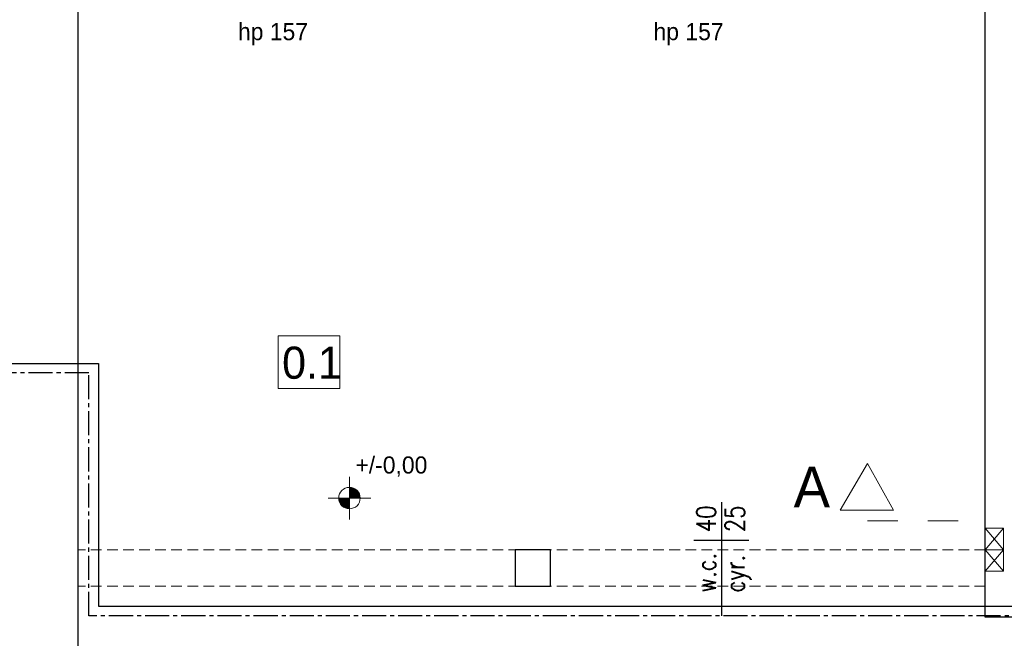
# Model space of a CAD drawing. Extents: x -515158 to -464725, y 20769 to 114053.
# Tile 18 of 69: x -497964 to -488771, y 38340 to 44120. Entities that reach past the tile are written whole.
import ezdxf

# ---------------------------------------------------------------- set-up
doc = ezdxf.new("R2010")
doc.units = 0
doc.header["$MEASUREMENT"] = 0
for name, pattern in [('CENTER2', [1.125, 0.75, -0.125, 0.125, -0.125]), ('DASHDOT', [1, 0.5, -0.25, 0, -0.25]), ('Dashed', [564.444447, 282.222223, -282.222223]), ('Krawędzie ukryte', [150, 100, -50])]:
    doc.linetypes.add(name, pattern=pattern)
doc.layers.add('#opisy', color=7, linetype='Continuous')
for name, color, linetype, lineweight in [('#podkład', 252, 'Continuous', 9), ('INSTALACJA IE_Nr_Pióra__88', 252, 'Continuous', 20), ('INWENT OPISY_Nr_Pióra__21', 252, 'Continuous', 9), ('INWENT OPISY_Nr_Pióra__41', 252, 'Continuous', 15), ('INWENT RZĘDNE_Nr_Pióra__21', 252, 'Continuous', 9), ('INWENT. OKNA_Nr_Pióra__21', 252, 'Continuous', 9), ('INWENT.ŚCIANY_Nr_Pióra__1', 252, 'Continuous', 25), ('IS_Ciepła_woda', 1, 'DASHDOT', 30), ('IS_Cyrkulacja', 223, 'CYRKULACJ1', 30), ('Istniejące stropy_Nr_Pióra__5', 252, 'Continuous', 13)]:
    doc.layers.add(name, color=color, linetype=linetype, lineweight=lineweight)
doc.styles.add('GENERATED_STYLE_3', font='txt')
doc.styles.add('GENERATED_STYLE_4', font='txt')
doc.styles.add('GENERATED_STYLE_7', font='txt')
doc.styles.add('ROMANS', font='romans', dxfattribs={"width": 0.8})
doc.styles.get("Standard").update_dxf_attribs({"font": 'txt', "bigfont": 'BIGFONT.SHX'})
doc.linetypes.add('CYRKULACJ1', pattern='A,2.5,-1.5,["~",Standard,S=1,R=0,X=-0.5,Y=-0.4],-1.5', length=5.5)

# ---------------------------------------------------------------- blocks, each defined once
blk = doc.blocks.new('parter')
at = {"layer": 'INWENT RZĘDNE_Nr_Pióra__21', "linetype": 'Continuous'}
for points in [[(-494884.6, 39649.7), (-494784.6, 39649.7), (-494792.2, 39688), (-494813.9, 39720.4), (-494846.3, 39742.1), (-494884.6, 39749.7)], [(-494884.6, 39649.7), (-494984.6, 39649.7), (-494977, 39611.4), (-494955.3, 39579), (-494922.8, 39557.3), (-494884.6, 39549.7)]]:
    blk.add_hatch(color=252, dxfattribs=at).paths.add_polyline_path(points, flags=0)
at = {"color": 252}
for p, q in [((-495551.4, 40673.1), (-495551.4, 41167.2)), ((-495551.4, 41167.2), (-494975.4, 41167.2)), ((-494975.4, 41167.2), (-494975.4, 40673.1)), ((-494975.4, 40673.1), (-495551.4, 40673.1))]:
    blk.add_line(p, q, dxfattribs=at)
at = {"layer": 'INSTALACJA IE_Nr_Pióra__88', "color": 252, "linetype": 'Continuous'}
for p, q in [((-488778.3, 39167.6), (-488948.3, 39367.6)), ((-488948.3, 39167.6), (-488778.3, 39367.6)), ((-488948.3, 39367.6), (-488778.3, 39367.6)), ((-488948.3, 39167.6), (-488948.3, 39367.6)), ((-488778.3, 39367.6), (-488778.3, 39167.6)), ((-488778.3, 38967.6), (-488948.3, 39167.6)), ((-488948.3, 38967.6), (-488778.3, 39167.6)), ((-488948.3, 39167.6), (-488778.3, 39167.6)), ((-488948.3, 38967.6), (-488948.3, 39167.6)), ((-488778.3, 39167.6), (-488948.3, 39167.6)), ((-488778.3, 39167.6), (-488778.3, 38967.6)), ((-488778.3, 38967.6), (-488948.3, 38967.6))]:
    blk.add_line(p, q, dxfattribs=at)
at = {"layer": 'INWENT OPISY_Nr_Pióra__21', "color": 252, "linetype": 'Continuous'}
for p, q in [((-495551.4, 40673.1), (-495551.4, 41167.2)), ((-495551.4, 41167.2), (-494975.4, 41167.2)), ((-494975.4, 41167.2), (-494975.4, 40673.1)), ((-494975.4, 40673.1), (-495551.4, 40673.1))]:
    blk.add_line(p, q, dxfattribs=at)
at = {"layer": 'INWENT OPISY_Nr_Pióra__41', "color": 252, "linetype": 'Continuous'}
for p, q in [((-490048.3, 39973.9), (-490304, 39537.6)), ((-489804, 39537.6), (-490048.3, 39973.9)), ((-489804, 39537.6), (-490304, 39537.6))]:
    blk.add_line(p, q, dxfattribs=at)
at = {"layer": 'INWENT OPISY_Nr_Pióra__41', "color": 252, "linetype": 'Dashed'}
blk.add_line((-490048.3, 39437.6), (-488948.3, 39437.6), dxfattribs=at)
at = {"layer": 'INWENT RZĘDNE_Nr_Pióra__21', "color": 252, "linetype": 'Continuous'}
for p, q in [((-494884.6, 39449.7), (-494884.6, 39849.7)), ((-495084.6, 39649.7), (-494684.6, 39649.7))]:
    blk.add_line(p, q, dxfattribs=at)
blk.add_circle((-494884.6, 39649.7), 100, dxfattribs=at)
at = {"layer": 'INWENT.ŚCIANY_Nr_Pióra__1', "color": 252, "linetype": 'Continuous'}
for p, q in [((-497418.3, 35817.6), (-497418.3, 44437.6)), ((-488948.3, 38537.6), (-488948.3, 44437.6)), ((-493338.3, 39167.6), (-493338.3, 38827.6)), ((-493008.3, 39167.6), (-493338.3, 39167.6)), ((-493008.3, 38827.6), (-493008.3, 39167.6)), ((-493338.3, 38827.6), (-493008.3, 38827.6)), ((-488348.3, 38537.6), (-488948.3, 38537.6))]:
    blk.add_line(p, q, dxfattribs=at)
at = {"layer": 'Istniejące stropy_Nr_Pióra__5', "color": 252, "linetype": 'Krawędzie ukryte'}
for p, q in [((-488948.3, 39167.6), (-497418.3, 39167.6)), ((-488948.3, 38827.6), (-497418.3, 38827.6))]:
    blk.add_line(p, q, dxfattribs=at)
at = {"layer": 'INWENT OPISY_Nr_Pióra__21', "color": 252, "linetype": 'Continuous'}
for s, height, style, p in [('0.1', 300, 'GENERATED_STYLE_4', (-495513.4, 40765.1)), ('A', 380, 'GENERATED_STYLE_7', (-490737.4, 39564.7))]:
    blk.add_text(s, height=height, dxfattribs=dict(at, style=style)).set_placement(p)
at = {"layer": 'INWENT RZĘDNE_Nr_Pióra__21', "color": 252, "insert": (-494829.3, 39849.7), "char_height": 160, "attachment_point": 7, "style": 'GENERATED_STYLE_3'}
blk.add_mtext('{+/-0,00}', dxfattribs=at)
at = {"layer": 'INWENT. OKNA_Nr_Pióra__21', "color": 252, "linetype": 'Continuous', "style": 'GENERATED_STYLE_7'}
for p in [(-495925.9, 43928.3), (-492045.9, 43928.3)]:
    blk.add_text('hp 157', height=160, dxfattribs=at).set_placement(p)

msp = doc.modelspace()

# ---------------------------------------------------------------- linework, layer by layer
at = {"layer": '#opisy', "color": 7, "ltscale": 75}
msp.add_line((-491669.7, 39256.5, 9), (-491157.4, 39256.5, 9), dxfattribs=at)
msp.add_line((-491410, 39613.1), (-491410, 38549.5))
at = {"layer": 'IS_Ciepła_woda', "linetype": 'CENTER2', "ltscale": 300}
for p, q in [((-497318.4, 40818.9), (-502464.2, 40818.9)), ((-497318.4, 38549.5), (-497318.4, 40818.9)), ((-481379.9, 38549.5), (-497318.4, 38549.5))]:
    msp.add_line(p, q, dxfattribs=at)
at = {"layer": 'IS_Cyrkulacja', "ltscale": 50}
for p, q in [((-502374.3, 40908.8), (-497228.5, 40908.8)), ((-497228.5, 40908.8), (-497228.5, 38639.4)), ((-497228.5, 38639.4), (-481257.6, 38639.4))]:
    msp.add_line(p, q, dxfattribs=at)

# ---------------------------------------------------------------- block references
at = {"layer": '#podkład'}
msp.add_blockref('parter', (0, 0), dxfattribs=at)

# ---------------------------------------------------------------- texts
at = {"layer": '#opisy', "color": 7, "style": 'ROMANS', "width": 0.8}
for s, p in [('40', (-491465.4, 39332.6, 9)), ('25', (-491196.6, 39332.6, 9)), ('w.c.', (-491465.4, 38768.8, 9)), ('cyr.', (-491196.6, 38768.8, 9))]:
    msp.add_text(s, height=180, rotation=89.99993, dxfattribs=at).set_placement(p)

doc.saveas('drawing.dxf')
